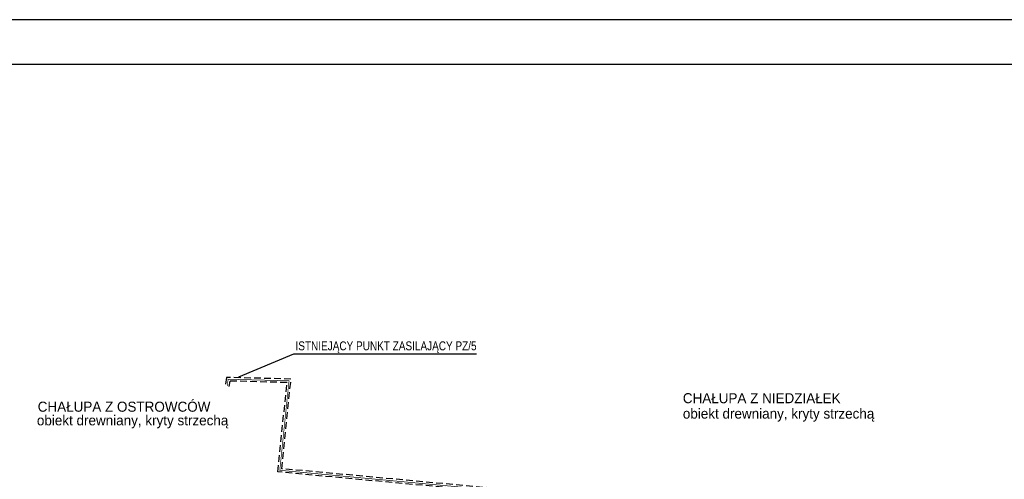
# Model space of a CAD drawing. Extents: x 7460162 to 7460484, y 5625737 to 5625910.
# Tile 16 of 17: x 7460253 to 7460363, y 5625834 to 5625885. Entities that reach past the tile are written whole.
import ezdxf
from ezdxf.enums import TextEntityAlignment as Align

# ---------------------------------------------------------------- set-up
doc = ezdxf.new("R2010")
doc.units = 0
doc.header["$MEASUREMENT"] = 0
doc.linetypes.add('DASHED', pattern=[0.75, 0.5, -0.25])
for name, color, linetype in [('ELEK GNIAZDA', 234, 'Continuous'), ('ELEK OPIS', 140, 'Continuous'), ('ozn_graficzne_PROKON', 5, 'Continuous'), ('wymiary_PROKON', 3, 'Continuous')]:
    doc.layers.add(name, color=color, linetype=linetype)
doc.styles.add('arial', font='arial.ttf')
doc.styles.add('TECH', font='txt')

msp = doc.modelspace()

# ---------------------------------------------------------------- linework, layer by layer
msp.add_lwpolyline([(7460162.23, 5625736.879), (7460462.23, 5625736.879), (7460462.23, 5625885.379), (7460162.23, 5625885.379)], close=True)
at = {"layer": 'ELEK GNIAZDA', "color": 10, "linetype": 'DASHED', "ltscale": 2, "const_width": 0.075}
msp.add_lwpolyline([(7460319.966, 5625804.416), (7460326.947, 5625829.751), (7460316.608, 5625831.717), (7460281.597, 5625834.965), (7460282.627, 5625844.98), (7460275.822, 5625845.153), (7460275.711, 5625844.385)], dxfattribs=at)
at = {"layer": 'ELEK OPIS', "linetype": 'ByBlock'}
for p, q in [((7460277.024, 5625845.432), (7460283.166, 5625848.001)), ((7460283.166, 5625848.001), (7460303.588, 5625848.001))]:
    msp.add_line(p, q, dxfattribs=at)
at = {"layer": 'ELEK OPIS'}
msp.add_lwpolyline([(7460171.23, 5625741.879), (7460457.23, 5625741.879), (7460457.23, 5625880.379), (7460171.23, 5625880.379)], close=True, dxfattribs=at)
at = {"layer": 'wymiary_PROKON', "color": 4, "linetype": 'DASHED', "ltscale": 1.5}
for points in [[(7460320.159, 5625804.362), (7460327.197, 5625829.907), (7460316.636, 5625831.916), (7460281.816, 5625835.145), (7460282.848, 5625845.174), (7460275.65, 5625845.357), (7460275.513, 5625844.414)], [(7460319.774, 5625804.469), (7460326.697, 5625829.595), (7460316.58, 5625831.519), (7460281.377, 5625834.784), (7460282.406, 5625844.785), (7460275.995, 5625844.948), (7460275.909, 5625844.357)]]:
    msp.add_lwpolyline(points, dxfattribs=at)

# ---------------------------------------------------------------- texts
at = {"layer": 'ELEK OPIS', "style": 'arial', "width": 0.8}
msp.add_text('ISTNIEJĄCY PUNKT ZASILAJĄCY PZ/5', height=1, dxfattribs=at).set_placement((7460283.355, 5625848.389))
at = {"layer": 'ozn_graficzne_PROKON', "color": 3, "style": 'TECH'}
for s, p in [('CHAŁUPA Z OSTROWCÓW', (7460254.533, 5625842.08)), ('CHAŁUPA Z NIEDZIAŁEK', (7460326.661, 5625843.032)), ('obiekt drewniany, kryty strzechą', (7460326.661, 5625841.312)), ('obiekt drewniany, kryty strzechą', (7460254.44, 5625840.556))]:
    msp.add_text(s, height=1.125, dxfattribs=at).set_placement(p, align=Align.MIDDLE_LEFT)

doc.saveas('drawing.dxf')
